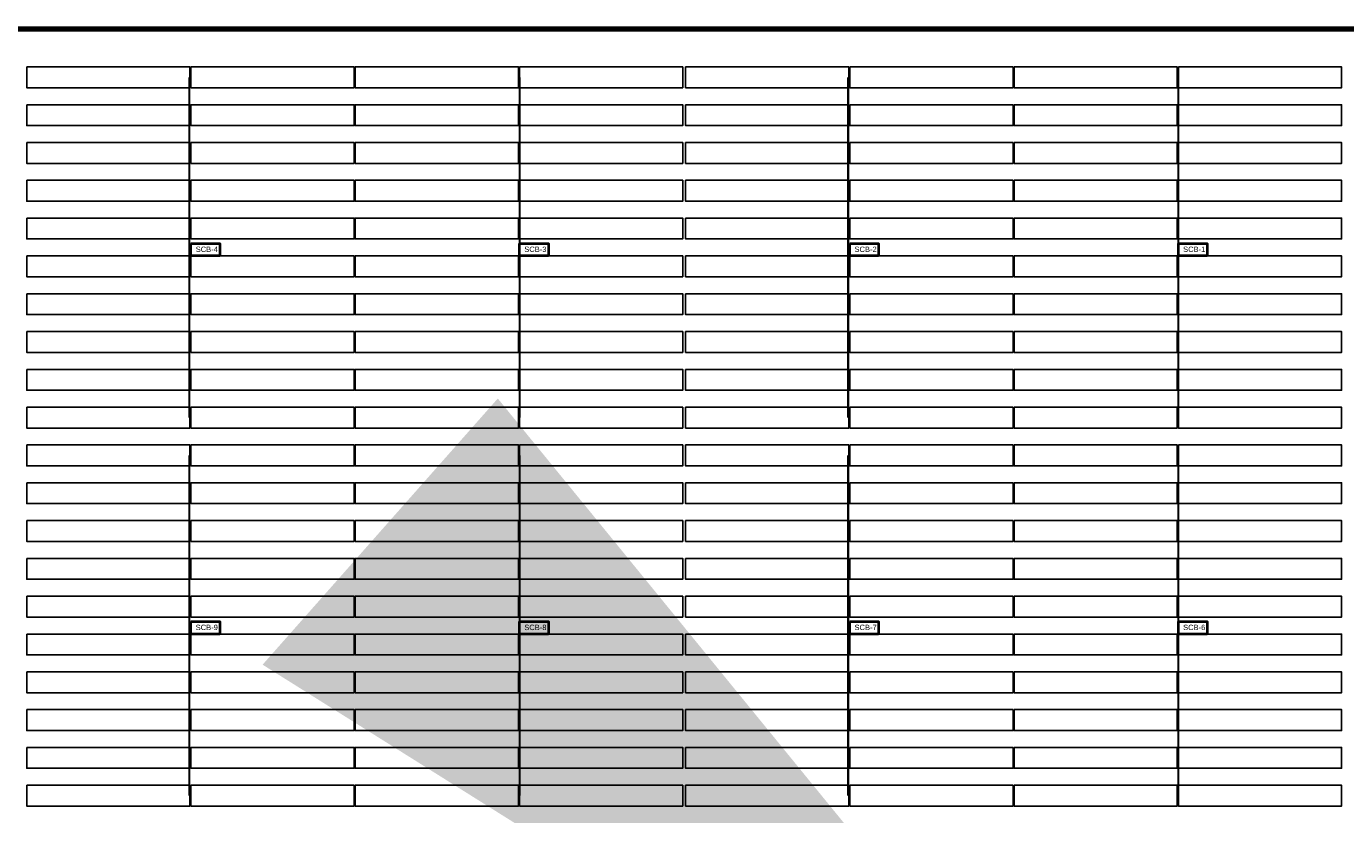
# Model space of a CAD drawing. Header units: inches. Extents: x 727810 to 1461440, y 2714588 to 5435005.
# Tile 115 of 233: x 728702 to 728947, y 2716175 to 2716320. Entities that reach past the tile are written whole.
import ezdxf

# ---------------------------------------------------------------- set-up
doc = ezdxf.new("R2010")
doc.units = ezdxf.units.IN
doc.header["$MEASUREMENT"] = 0
for name, color, linetype in [('Inverter Room', 7, 'Continuous'), ('Mundra 335', 7, 'Continuous'), ('POLYLINE', 3, 'Continuous'), ('SCB', 7, 'Continuous'), ('tranch', 7, 'Continuous')]:
    doc.layers.add(name, color=color, linetype=linetype)
doc.styles.add('ROMANS', font='ROMANS.shx', dxfattribs={"height": 10})
doc.styles.get("Standard").update_dxf_attribs({"font": 'arial.ttf'})
doc.dimstyles.new('ROMANS$7', dxfattribs={"dimscale": 100, "dimtxt": 2.5, "dimasz": 2, "dimexe": 20, "dimexo": 20, "dimgap": 0.5, "dimtad": 1, "dimdec": 0, "dimrnd": 5, "dimzin": 0, "dimdsep": 46, "dimtxsty": 'ROMANS', "dimcen": 0.09, "dimdle": 20, "dimclrd": 256, "dimclre": 256, "dimclrt": 3, "dimadec": 0, "dimazin": 0, "dimtfac": 20, "dimtdec": 0, "dimtix": 1, "dimtmove": 2, "dimatfit": 3, "dimfxl": 1, "dimtolj": 1, "dimtzin": 0, "dimarcsym": 0})

# ---------------------------------------------------------------- blocks, each defined once
blk = doc.blocks.new('245')
at = {"layer": 'SCB', "lineweight": 40}
for points in [[(727940.22, 2716280.28), (727945.56, 2716280.28), (727945.56, 2716277.98)], [(727945.56, 2716277.98), (727940.22, 2716277.98), (727940.22, 2716280.28)]]:
    blk.add_lwpolyline(points, dxfattribs=at)

msp = doc.modelspace()

# ---------------------------------------------------------------- linework, layer by layer
at = {"layer": 'Mundra 335', "color": 2}
for points in [[(728702.49483, 2716312.97565), (728732.71483, 2716312.97565), (728732.71483, 2716309.11565), (728702.49483, 2716309.11565), (728702.49483, 2716312.97565)], [(728732.91483, 2716312.97565), (728763.13483, 2716312.97565), (728763.13483, 2716309.11565), (728732.91483, 2716309.11565), (728732.91483, 2716312.97565)], [(728763.33483, 2716312.97565), (728793.55483, 2716312.97565), (728793.55483, 2716309.11565), (728763.33483, 2716309.11565), (728763.33483, 2716312.97565)], [(728793.75483, 2716312.97565), (728823.97483, 2716312.97565), (728823.97483, 2716309.11565), (728793.75483, 2716309.11565), (728793.75483, 2716312.97565)], [(728824.47483, 2716312.97565), (728854.69483, 2716312.97565), (728854.69483, 2716309.11565), (728824.47483, 2716309.11565), (728824.47483, 2716312.97565)], [(728854.89483, 2716312.97565), (728885.11483, 2716312.97565), (728885.11483, 2716309.11565), (728854.89483, 2716309.11565), (728854.89483, 2716312.97565)], [(728885.31483, 2716312.97565), (728915.53483, 2716312.97565), (728915.53483, 2716309.11565), (728885.31483, 2716309.11565), (728885.31483, 2716312.97565)], [(728915.73483, 2716312.97565), (728945.95483, 2716312.97565), (728945.95483, 2716309.11565), (728915.73483, 2716309.11565), (728915.73483, 2716312.97565)], [(728702.49483, 2716305.97565), (728732.71483, 2716305.97565), (728732.71483, 2716302.11565), (728702.49483, 2716302.11565), (728702.49483, 2716305.97565)], [(728732.91483, 2716305.97565), (728763.13483, 2716305.97565), (728763.13483, 2716302.11565), (728732.91483, 2716302.11565), (728732.91483, 2716305.97565)], [(728763.33483, 2716305.97565), (728793.55483, 2716305.97565), (728793.55483, 2716302.11565), (728763.33483, 2716302.11565), (728763.33483, 2716305.97565)], [(728793.75483, 2716305.97565), (728823.97483, 2716305.97565), (728823.97483, 2716302.11565), (728793.75483, 2716302.11565), (728793.75483, 2716305.97565)], [(728824.47483, 2716305.97565), (728854.69483, 2716305.97565), (728854.69483, 2716302.11565), (728824.47483, 2716302.11565), (728824.47483, 2716305.97565)], [(728854.89483, 2716305.97565), (728885.11483, 2716305.97565), (728885.11483, 2716302.11565), (728854.89483, 2716302.11565), (728854.89483, 2716305.97565)], [(728885.31483, 2716305.97565), (728915.53483, 2716305.97565), (728915.53483, 2716302.11565), (728885.31483, 2716302.11565), (728885.31483, 2716305.97565)], [(728915.73483, 2716305.97565), (728945.95483, 2716305.97565), (728945.95483, 2716302.11565), (728915.73483, 2716302.11565), (728915.73483, 2716305.97565)], [(728702.49483, 2716298.97565), (728732.71483, 2716298.97565), (728732.71483, 2716295.11565), (728702.49483, 2716295.11565), (728702.49483, 2716298.97565)], [(728732.91483, 2716298.97565), (728763.13483, 2716298.97565), (728763.13483, 2716295.11565), (728732.91483, 2716295.11565), (728732.91483, 2716298.97565)], [(728763.33483, 2716298.97565), (728793.55483, 2716298.97565), (728793.55483, 2716295.11565), (728763.33483, 2716295.11565), (728763.33483, 2716298.97565)], [(728793.75483, 2716298.97565), (728823.97483, 2716298.97565), (728823.97483, 2716295.11565), (728793.75483, 2716295.11565), (728793.75483, 2716298.97565)], [(728824.47483, 2716298.97565), (728854.69483, 2716298.97565), (728854.69483, 2716295.11565), (728824.47483, 2716295.11565), (728824.47483, 2716298.97565)], [(728854.89483, 2716298.97565), (728885.11483, 2716298.97565), (728885.11483, 2716295.11565), (728854.89483, 2716295.11565), (728854.89483, 2716298.97565)], [(728885.31483, 2716298.97565), (728915.53483, 2716298.97565), (728915.53483, 2716295.11565), (728885.31483, 2716295.11565), (728885.31483, 2716298.97565)], [(728915.73483, 2716298.97565), (728945.95483, 2716298.97565), (728945.95483, 2716295.11565), (728915.73483, 2716295.11565), (728915.73483, 2716298.97565)], [(728702.49483, 2716291.97565), (728732.71483, 2716291.97565), (728732.71483, 2716288.11565), (728702.49483, 2716288.11565), (728702.49483, 2716291.97565)], [(728732.91483, 2716291.97565), (728763.13483, 2716291.97565), (728763.13483, 2716288.11565), (728732.91483, 2716288.11565), (728732.91483, 2716291.97565)], [(728763.33483, 2716291.97565), (728793.55483, 2716291.97565), (728793.55483, 2716288.11565), (728763.33483, 2716288.11565), (728763.33483, 2716291.97565)], [(728793.75483, 2716291.97565), (728823.97483, 2716291.97565), (728823.97483, 2716288.11565), (728793.75483, 2716288.11565), (728793.75483, 2716291.97565)], [(728824.47483, 2716291.97565), (728854.69483, 2716291.97565), (728854.69483, 2716288.11565), (728824.47483, 2716288.11565), (728824.47483, 2716291.97565)], [(728854.89483, 2716291.97565), (728885.11483, 2716291.97565), (728885.11483, 2716288.11565), (728854.89483, 2716288.11565), (728854.89483, 2716291.97565)], [(728885.31483, 2716291.97565), (728915.53483, 2716291.97565), (728915.53483, 2716288.11565), (728885.31483, 2716288.11565), (728885.31483, 2716291.97565)], [(728915.73483, 2716291.97565), (728945.95483, 2716291.97565), (728945.95483, 2716288.11565), (728915.73483, 2716288.11565), (728915.73483, 2716291.97565)], [(728702.49483, 2716284.97565), (728732.71483, 2716284.97565), (728732.71483, 2716281.11565), (728702.49483, 2716281.11565), (728702.49483, 2716284.97565)], [(728732.91483, 2716284.97565), (728763.13483, 2716284.97565), (728763.13483, 2716281.11565), (728732.91483, 2716281.11565), (728732.91483, 2716284.97565)], [(728763.33483, 2716284.97565), (728793.55483, 2716284.97565), (728793.55483, 2716281.11565), (728763.33483, 2716281.11565), (728763.33483, 2716284.97565)], [(728793.75483, 2716284.97565), (728823.97483, 2716284.97565), (728823.97483, 2716281.11565), (728793.75483, 2716281.11565), (728793.75483, 2716284.97565)], [(728824.47483, 2716284.97565), (728854.69483, 2716284.97565), (728854.69483, 2716281.11565), (728824.47483, 2716281.11565), (728824.47483, 2716284.97565)], [(728854.89483, 2716284.97565), (728885.11483, 2716284.97565), (728885.11483, 2716281.11565), (728854.89483, 2716281.11565), (728854.89483, 2716284.97565)], [(728885.31483, 2716284.97565), (728915.53483, 2716284.97565), (728915.53483, 2716281.11565), (728885.31483, 2716281.11565), (728885.31483, 2716284.97565)], [(728915.73483, 2716284.97565), (728945.95483, 2716284.97565), (728945.95483, 2716281.11565), (728915.73483, 2716281.11565), (728915.73483, 2716284.97565)], [(728732.91483, 2716277.97565), (728763.13483, 2716277.97565), (728763.13483, 2716274.11565), (728732.91483, 2716274.11565), (728732.91483, 2716280.27726)], [(728793.75483, 2716277.97565), (728823.97483, 2716277.97565), (728823.97483, 2716274.11565), (728793.75483, 2716274.11565), (728793.75483, 2716280.27726)], [(728854.89483, 2716277.97565), (728885.11483, 2716277.97565), (728885.11483, 2716274.11565), (728854.89483, 2716274.11565), (728854.89483, 2716280.27726)], [(728915.73483, 2716277.97565), (728945.95483, 2716277.97565), (728945.95483, 2716274.11565), (728915.73483, 2716274.11565), (728915.73483, 2716280.27726)], [(728702.49483, 2716277.97565), (728732.71483, 2716277.97565), (728732.71483, 2716274.11565), (728702.49483, 2716274.11565), (728702.49483, 2716277.97565)], [(728763.33483, 2716277.97565), (728793.55483, 2716277.97565), (728793.55483, 2716274.11565), (728763.33483, 2716274.11565), (728763.33483, 2716277.97565)], [(728824.47483, 2716277.97565), (728854.69483, 2716277.97565), (728854.69483, 2716274.11565), (728824.47483, 2716274.11565), (728824.47483, 2716277.97565)], [(728885.31483, 2716277.97565), (728915.53483, 2716277.97565), (728915.53483, 2716274.11565), (728885.31483, 2716274.11565), (728885.31483, 2716277.97565)], [(728702.49483, 2716270.97565), (728732.71483, 2716270.97565), (728732.71483, 2716267.11565), (728702.49483, 2716267.11565), (728702.49483, 2716270.97565)], [(728732.91483, 2716270.97565), (728763.13483, 2716270.97565), (728763.13483, 2716267.11565), (728732.91483, 2716267.11565), (728732.91483, 2716270.97565)], [(728763.33483, 2716270.97565), (728793.55483, 2716270.97565), (728793.55483, 2716267.11565), (728763.33483, 2716267.11565), (728763.33483, 2716270.97565)], [(728793.75483, 2716270.97565), (728823.97483, 2716270.97565), (728823.97483, 2716267.11565), (728793.75483, 2716267.11565), (728793.75483, 2716270.97565)], [(728824.47483, 2716270.97565), (728854.69483, 2716270.97565), (728854.69483, 2716267.11565), (728824.47483, 2716267.11565), (728824.47483, 2716270.97565)], [(728854.89483, 2716270.97565), (728885.11483, 2716270.97565), (728885.11483, 2716267.11565), (728854.89483, 2716267.11565), (728854.89483, 2716270.97565)], [(728885.31483, 2716270.97565), (728915.53483, 2716270.97565), (728915.53483, 2716267.11565), (728885.31483, 2716267.11565), (728885.31483, 2716270.97565)], [(728915.73483, 2716270.97565), (728945.95483, 2716270.97565), (728945.95483, 2716267.11565), (728915.73483, 2716267.11565), (728915.73483, 2716270.97565)], [(728702.49483, 2716263.97565), (728732.71483, 2716263.97565), (728732.71483, 2716260.11565), (728702.49483, 2716260.11565), (728702.49483, 2716263.97565)], [(728732.91483, 2716263.97565), (728763.13483, 2716263.97565), (728763.13483, 2716260.11565), (728732.91483, 2716260.11565), (728732.91483, 2716263.97565)], [(728763.33483, 2716263.97565), (728793.55483, 2716263.97565), (728793.55483, 2716260.11565), (728763.33483, 2716260.11565), (728763.33483, 2716263.97565)], [(728793.75483, 2716263.97565), (728823.97483, 2716263.97565), (728823.97483, 2716260.11565), (728793.75483, 2716260.11565), (728793.75483, 2716263.97565)], [(728824.47483, 2716263.97565), (728854.69483, 2716263.97565), (728854.69483, 2716260.11565), (728824.47483, 2716260.11565), (728824.47483, 2716263.97565)], [(728854.89483, 2716263.97565), (728885.11483, 2716263.97565), (728885.11483, 2716260.11565), (728854.89483, 2716260.11565), (728854.89483, 2716263.97565)], [(728885.31483, 2716263.97565), (728915.53483, 2716263.97565), (728915.53483, 2716260.11565), (728885.31483, 2716260.11565), (728885.31483, 2716263.97565)], [(728915.73483, 2716263.97565), (728945.95483, 2716263.97565), (728945.95483, 2716260.11565), (728915.73483, 2716260.11565), (728915.73483, 2716263.97565)], [(728702.49483, 2716256.97565), (728732.71483, 2716256.97565), (728732.71483, 2716253.11565), (728702.49483, 2716253.11565), (728702.49483, 2716256.97565)], [(728732.91483, 2716256.97565), (728763.13483, 2716256.97565), (728763.13483, 2716253.11565), (728732.91483, 2716253.11565), (728732.91483, 2716256.97565)], [(728763.33483, 2716256.97565), (728793.55483, 2716256.97565), (728793.55483, 2716253.11565), (728763.33483, 2716253.11565), (728763.33483, 2716256.97565)], [(728793.75483, 2716256.97565), (728823.97483, 2716256.97565), (728823.97483, 2716253.11565), (728793.75483, 2716253.11565), (728793.75483, 2716256.97565)], [(728824.47483, 2716256.97565), (728854.69483, 2716256.97565), (728854.69483, 2716253.11565), (728824.47483, 2716253.11565), (728824.47483, 2716256.97565)], [(728854.89483, 2716256.97565), (728885.11483, 2716256.97565), (728885.11483, 2716253.11565), (728854.89483, 2716253.11565), (728854.89483, 2716256.97565)], [(728885.31483, 2716256.97565), (728915.53483, 2716256.97565), (728915.53483, 2716253.11565), (728885.31483, 2716253.11565), (728885.31483, 2716256.97565)], [(728915.73483, 2716256.97565), (728945.95483, 2716256.97565), (728945.95483, 2716253.11565), (728915.73483, 2716253.11565), (728915.73483, 2716256.97565)], [(728702.49483, 2716249.97565), (728732.71483, 2716249.97565), (728732.71483, 2716246.11565), (728702.49483, 2716246.11565), (728702.49483, 2716249.97565)], [(728732.91483, 2716249.97565), (728763.13483, 2716249.97565), (728763.13483, 2716246.11565), (728732.91483, 2716246.11565), (728732.91483, 2716249.97565)], [(728763.33483, 2716249.97565), (728793.55483, 2716249.97565), (728793.55483, 2716246.11565), (728763.33483, 2716246.11565), (728763.33483, 2716249.97565)], [(728793.75483, 2716249.97565), (728823.97483, 2716249.97565), (728823.97483, 2716246.11565), (728793.75483, 2716246.11565), (728793.75483, 2716249.97565)], [(728824.47483, 2716249.97565), (728854.69483, 2716249.97565), (728854.69483, 2716246.11565), (728824.47483, 2716246.11565), (728824.47483, 2716249.97565)], [(728854.89483, 2716249.97565), (728885.11483, 2716249.97565), (728885.11483, 2716246.11565), (728854.89483, 2716246.11565), (728854.89483, 2716249.97565)], [(728885.31483, 2716249.97565), (728915.53483, 2716249.97565), (728915.53483, 2716246.11565), (728885.31483, 2716246.11565), (728885.31483, 2716249.97565)], [(728915.73483, 2716249.97565), (728945.95483, 2716249.97565), (728945.95483, 2716246.11565), (728915.73483, 2716246.11565), (728915.73483, 2716249.97565)], [(728702.49483, 2716242.97565), (728732.71483, 2716242.97565), (728732.71483, 2716239.11565), (728702.49483, 2716239.11565), (728702.49483, 2716242.97565)], [(728732.91483, 2716242.97565), (728763.13483, 2716242.97565), (728763.13483, 2716239.11565), (728732.91483, 2716239.11565), (728732.91483, 2716242.97565)], [(728763.33483, 2716242.97565), (728793.55483, 2716242.97565), (728793.55483, 2716239.11565), (728763.33483, 2716239.11565), (728763.33483, 2716242.97565)], [(728793.75483, 2716242.97565), (728823.97483, 2716242.97565), (728823.97483, 2716239.11565), (728793.75483, 2716239.11565), (728793.75483, 2716242.97565)], [(728824.47483, 2716242.97565), (728854.69483, 2716242.97565), (728854.69483, 2716239.11565), (728824.47483, 2716239.11565), (728824.47483, 2716242.97565)], [(728854.89483, 2716242.97565), (728885.11483, 2716242.97565), (728885.11483, 2716239.11565), (728854.89483, 2716239.11565), (728854.89483, 2716242.97565)], [(728885.31483, 2716242.97565), (728915.53483, 2716242.97565), (728915.53483, 2716239.11565), (728885.31483, 2716239.11565), (728885.31483, 2716242.97565)], [(728915.73483, 2716242.97565), (728945.95483, 2716242.97565), (728945.95483, 2716239.11565), (728915.73483, 2716239.11565), (728915.73483, 2716242.97565)], [(728702.49483, 2716235.97565), (728732.71483, 2716235.97565), (728732.71483, 2716232.11565), (728702.49483, 2716232.11565), (728702.49483, 2716235.97565)], [(728732.91483, 2716235.97565), (728763.13483, 2716235.97565), (728763.13483, 2716232.11565), (728732.91483, 2716232.11565), (728732.91483, 2716235.97565)], [(728763.33483, 2716235.97565), (728793.55483, 2716235.97565), (728793.55483, 2716232.11565), (728763.33483, 2716232.11565), (728763.33483, 2716235.97565)], [(728793.75483, 2716235.97565), (728823.97483, 2716235.97565), (728823.97483, 2716232.11565), (728793.75483, 2716232.11565), (728793.75483, 2716235.97565)], [(728824.47483, 2716235.97565), (728854.69483, 2716235.97565), (728854.69483, 2716232.11565), (728824.47483, 2716232.11565), (728824.47483, 2716235.97565)], [(728854.89483, 2716235.97565), (728885.11483, 2716235.97565), (728885.11483, 2716232.11565), (728854.89483, 2716232.11565), (728854.89483, 2716235.97565)], [(728885.31483, 2716235.97565), (728915.53483, 2716235.97565), (728915.53483, 2716232.11565), (728885.31483, 2716232.11565), (728885.31483, 2716235.97565)], [(728915.73483, 2716235.97565), (728945.95483, 2716235.97565), (728945.95483, 2716232.11565), (728915.73483, 2716232.11565), (728915.73483, 2716235.97565)], [(728702.49483, 2716228.97565), (728732.71483, 2716228.97565), (728732.71483, 2716225.11565), (728702.49483, 2716225.11565), (728702.49483, 2716228.97565)], [(728732.91483, 2716228.97565), (728763.13483, 2716228.97565), (728763.13483, 2716225.11565), (728732.91483, 2716225.11565), (728732.91483, 2716228.97565)], [(728763.33483, 2716228.97565), (728793.55483, 2716228.97565), (728793.55483, 2716225.11565), (728763.33483, 2716225.11565), (728763.33483, 2716228.97565)], [(728793.75483, 2716228.97565), (728823.97483, 2716228.97565), (728823.97483, 2716225.11565), (728793.75483, 2716225.11565), (728793.75483, 2716228.97565)], [(728824.47483, 2716228.97565), (728854.69483, 2716228.97565), (728854.69483, 2716225.11565), (728824.47483, 2716225.11565), (728824.47483, 2716228.97565)], [(728854.89483, 2716228.97565), (728885.11483, 2716228.97565), (728885.11483, 2716225.11565), (728854.89483, 2716225.11565), (728854.89483, 2716228.97565)], [(728885.31483, 2716228.97565), (728915.53483, 2716228.97565), (728915.53483, 2716225.11565), (728885.31483, 2716225.11565), (728885.31483, 2716228.97565)], [(728915.73483, 2716228.97565), (728945.95483, 2716228.97565), (728945.95483, 2716225.11565), (728915.73483, 2716225.11565), (728915.73483, 2716228.97565)], [(728702.49483, 2716221.97565), (728732.71483, 2716221.97565), (728732.71483, 2716218.11565), (728702.49483, 2716218.11565), (728702.49483, 2716221.97565)], [(728732.91483, 2716221.97565), (728763.13483, 2716221.97565), (728763.13483, 2716218.11565), (728732.91483, 2716218.11565), (728732.91483, 2716221.97565)], [(728763.33483, 2716221.97565), (728793.55483, 2716221.97565), (728793.55483, 2716218.11565), (728763.33483, 2716218.11565), (728763.33483, 2716221.97565)], [(728793.75483, 2716221.97565), (728823.97483, 2716221.97565), (728823.97483, 2716218.11565), (728793.75483, 2716218.11565), (728793.75483, 2716221.97565)], [(728824.47483, 2716221.97565), (728854.69483, 2716221.97565), (728854.69483, 2716218.11565), (728824.47483, 2716218.11565), (728824.47483, 2716221.97565)], [(728854.89483, 2716221.97565), (728885.11483, 2716221.97565), (728885.11483, 2716218.11565), (728854.89483, 2716218.11565), (728854.89483, 2716221.97565)], [(728885.31483, 2716221.97565), (728915.53483, 2716221.97565), (728915.53483, 2716218.11565), (728885.31483, 2716218.11565), (728885.31483, 2716221.97565)], [(728915.73483, 2716221.97565), (728945.95483, 2716221.97565), (728945.95483, 2716218.11565), (728915.73483, 2716218.11565), (728915.73483, 2716221.97565)], [(728702.49483, 2716214.97565), (728732.71483, 2716214.97565), (728732.71483, 2716211.11565), (728702.49483, 2716211.11565), (728702.49483, 2716214.97565)], [(728732.91483, 2716214.97565), (728763.13483, 2716214.97565), (728763.13483, 2716211.11565), (728732.91483, 2716211.11565), (728732.91483, 2716214.97565)], [(728763.33483, 2716214.97565), (728793.55483, 2716214.97565), (728793.55483, 2716211.11565), (728763.33483, 2716211.11565), (728763.33483, 2716214.97565)], [(728793.75483, 2716214.97565), (728823.97483, 2716214.97565), (728823.97483, 2716211.11565), (728793.75483, 2716211.11565), (728793.75483, 2716214.97565)], [(728824.47483, 2716214.97565), (728854.69483, 2716214.97565), (728854.69483, 2716211.11565), (728824.47483, 2716211.11565), (728824.47483, 2716214.97565)], [(728854.89483, 2716214.97565), (728885.11483, 2716214.97565), (728885.11483, 2716211.11565), (728854.89483, 2716211.11565), (728854.89483, 2716214.97565)], [(728885.31483, 2716214.97565), (728915.53483, 2716214.97565), (728915.53483, 2716211.11565), (728885.31483, 2716211.11565), (728885.31483, 2716214.97565)], [(728915.73483, 2716214.97565), (728945.95483, 2716214.97565), (728945.95483, 2716211.11565), (728915.73483, 2716211.11565), (728915.73483, 2716214.97565)], [(728732.91483, 2716207.97565), (728763.13483, 2716207.97565), (728763.13483, 2716204.11565), (728732.91483, 2716204.11565), (728732.91483, 2716210.27726)], [(728793.75483, 2716207.97565), (728823.97483, 2716207.97565), (728823.97483, 2716204.11565), (728793.75483, 2716204.11565), (728793.75483, 2716210.27726)], [(728854.89483, 2716207.97565), (728885.11483, 2716207.97565), (728885.11483, 2716204.11565), (728854.89483, 2716204.11565), (728854.89483, 2716210.27726)], [(728915.73483, 2716207.97565), (728945.95483, 2716207.97565), (728945.95483, 2716204.11565), (728915.73483, 2716204.11565), (728915.73483, 2716210.27726)], [(728702.49483, 2716207.97565), (728732.71483, 2716207.97565), (728732.71483, 2716204.11565), (728702.49483, 2716204.11565), (728702.49483, 2716207.97565)], [(728763.33483, 2716207.97565), (728793.55483, 2716207.97565), (728793.55483, 2716204.11565), (728763.33483, 2716204.11565), (728763.33483, 2716207.97565)], [(728824.47483, 2716207.97565), (728854.69483, 2716207.97565), (728854.69483, 2716204.11565), (728824.47483, 2716204.11565), (728824.47483, 2716207.97565)], [(728885.31483, 2716207.97565), (728915.53483, 2716207.97565), (728915.53483, 2716204.11565), (728885.31483, 2716204.11565), (728885.31483, 2716207.97565)], [(728702.49483, 2716200.97565), (728732.71483, 2716200.97565), (728732.71483, 2716197.11565), (728702.49483, 2716197.11565), (728702.49483, 2716200.97565)], [(728732.91483, 2716200.97565), (728763.13483, 2716200.97565), (728763.13483, 2716197.11565), (728732.91483, 2716197.11565), (728732.91483, 2716200.97565)], [(728763.33483, 2716200.97565), (728793.55483, 2716200.97565), (728793.55483, 2716197.11565), (728763.33483, 2716197.11565), (728763.33483, 2716200.97565)], [(728793.75483, 2716200.97565), (728823.97483, 2716200.97565), (728823.97483, 2716197.11565), (728793.75483, 2716197.11565), (728793.75483, 2716200.97565)], [(728824.47483, 2716200.97565), (728854.69483, 2716200.97565), (728854.69483, 2716197.11565), (728824.47483, 2716197.11565), (728824.47483, 2716200.97565)], [(728854.89483, 2716200.97565), (728885.11483, 2716200.97565), (728885.11483, 2716197.11565), (728854.89483, 2716197.11565), (728854.89483, 2716200.97565)], [(728885.31483, 2716200.97565), (728915.53483, 2716200.97565), (728915.53483, 2716197.11565), (728885.31483, 2716197.11565), (728885.31483, 2716200.97565)], [(728915.73483, 2716200.97565), (728945.95483, 2716200.97565), (728945.95483, 2716197.11565), (728915.73483, 2716197.11565), (728915.73483, 2716200.97565)], [(728702.49483, 2716193.97565), (728732.71483, 2716193.97565), (728732.71483, 2716190.11565), (728702.49483, 2716190.11565), (728702.49483, 2716193.97565)], [(728732.91483, 2716193.97565), (728763.13483, 2716193.97565), (728763.13483, 2716190.11565), (728732.91483, 2716190.11565), (728732.91483, 2716193.97565)], [(728763.33483, 2716193.97565), (728793.55483, 2716193.97565), (728793.55483, 2716190.11565), (728763.33483, 2716190.11565), (728763.33483, 2716193.97565)], [(728793.75483, 2716193.97565), (728823.97483, 2716193.97565), (728823.97483, 2716190.11565), (728793.75483, 2716190.11565), (728793.75483, 2716193.97565)], [(728824.47483, 2716193.97565), (728854.69483, 2716193.97565), (728854.69483, 2716190.11565), (728824.47483, 2716190.11565), (728824.47483, 2716193.97565)], [(728854.89483, 2716193.97565), (728885.11483, 2716193.97565), (728885.11483, 2716190.11565), (728854.89483, 2716190.11565), (728854.89483, 2716193.97565)], [(728885.31483, 2716193.97565), (728915.53483, 2716193.97565), (728915.53483, 2716190.11565), (728885.31483, 2716190.11565), (728885.31483, 2716193.97565)], [(728915.73483, 2716193.97565), (728945.95483, 2716193.97565), (728945.95483, 2716190.11565), (728915.73483, 2716190.11565), (728915.73483, 2716193.97565)], [(728702.49483, 2716186.97565), (728732.71483, 2716186.97565), (728732.71483, 2716183.11565), (728702.49483, 2716183.11565), (728702.49483, 2716186.97565)], [(728732.91483, 2716186.97565), (728763.13483, 2716186.97565), (728763.13483, 2716183.11565), (728732.91483, 2716183.11565), (728732.91483, 2716186.97565)], [(728763.33483, 2716186.97565), (728793.55483, 2716186.97565), (728793.55483, 2716183.11565), (728763.33483, 2716183.11565), (728763.33483, 2716186.97565)], [(728793.75483, 2716186.97565), (728823.97483, 2716186.97565), (728823.97483, 2716183.11565), (728793.75483, 2716183.11565), (728793.75483, 2716186.97565)], [(728824.47483, 2716186.97565), (728854.69483, 2716186.97565), (728854.69483, 2716183.11565), (728824.47483, 2716183.11565), (728824.47483, 2716186.97565)], [(728854.89483, 2716186.97565), (728885.11483, 2716186.97565), (728885.11483, 2716183.11565), (728854.89483, 2716183.11565), (728854.89483, 2716186.97565)], [(728885.31483, 2716186.97565), (728915.53483, 2716186.97565), (728915.53483, 2716183.11565), (728885.31483, 2716183.11565), (728885.31483, 2716186.97565)], [(728915.73483, 2716186.97565), (728945.95483, 2716186.97565), (728945.95483, 2716183.11565), (728915.73483, 2716183.11565), (728915.73483, 2716186.97565)], [(728702.49483, 2716179.97565), (728732.71483, 2716179.97565), (728732.71483, 2716176.11565), (728702.49483, 2716176.11565), (728702.49483, 2716179.97565)], [(728732.91483, 2716179.97565), (728763.13483, 2716179.97565), (728763.13483, 2716176.11565), (728732.91483, 2716176.11565), (728732.91483, 2716179.97565)], [(728763.33483, 2716179.97565), (728793.55483, 2716179.97565), (728793.55483, 2716176.11565), (728763.33483, 2716176.11565), (728763.33483, 2716179.97565)], [(728793.75483, 2716179.97565), (728823.97483, 2716179.97565), (728823.97483, 2716176.11565), (728793.75483, 2716176.11565), (728793.75483, 2716179.97565)], [(728824.47483, 2716179.97565), (728854.69483, 2716179.97565), (728854.69483, 2716176.11565), (728824.47483, 2716176.11565), (728824.47483, 2716179.97565)], [(728854.89483, 2716179.97565), (728885.11483, 2716179.97565), (728885.11483, 2716176.11565), (728854.89483, 2716176.11565), (728854.89483, 2716179.97565)], [(728885.31483, 2716179.97565), (728915.53483, 2716179.97565), (728915.53483, 2716176.11565), (728885.31483, 2716176.11565), (728885.31483, 2716179.97565)], [(728915.73483, 2716179.97565), (728945.95483, 2716179.97565), (728945.95483, 2716176.11565), (728915.73483, 2716176.11565), (728915.73483, 2716179.97565)]]:
    msp.add_lwpolyline(points, dxfattribs=at)
at = {"layer": 'POLYLINE', "color": 0, "lineweight": 40, "const_width": 1}
msp.add_lwpolyline([(728641.15483, 2715857.45103), (728956.80067, 2715858.65818), (728956.48916, 2716319.97655), (728641.07786, 2716319.97565), (728641.1654, 2715856.96839)], dxfattribs=at)
at = {"layer": 'tranch', "const_width": 0.4}
for points in [[(728732.61483, 2716279.12645), (728732.61483, 2716311.04565)], [(728793.75483, 2716279.12645), (728793.75483, 2716311.04565)], [(728854.59483, 2716279.12645), (728854.59483, 2716311.04565)], [(728915.73483, 2716279.12645), (728915.73483, 2716311.04565)], [(728732.61483, 2716279.12645), (728732.61483, 2716248.04565)], [(728793.75483, 2716279.12645), (728793.75483, 2716248.04565)], [(728854.59483, 2716279.12645), (728854.59483, 2716248.04565)], [(728915.73483, 2716279.12645), (728915.73483, 2716248.04565)], [(728732.61483, 2716209.12645), (728732.61483, 2716241.04565)], [(728793.75483, 2716209.12645), (728793.75483, 2716241.04565)], [(728854.59483, 2716209.12645), (728854.59483, 2716241.04565)], [(728915.73483, 2716209.12645), (728915.73483, 2716241.04565)], [(728732.61483, 2716209.12645), (728732.61483, 2716178.04565)], [(728793.75483, 2716209.12645), (728793.75483, 2716178.04565)], [(728854.59483, 2716209.12645), (728854.59483, 2716178.04565)], [(728915.73483, 2716209.12645), (728915.73483, 2716178.04565)]]:
    msp.add_lwpolyline(points, dxfattribs=at)

# ---------------------------------------------------------------- block references
at = {"layer": 'SCB', "color": 1, "lineweight": 40}
for p in [(792.69566, 0), (792.69566, 0), (853.53566, 0), (853.53566, 0), (914.67566, 0), (914.67566, 0), (975.51566, 0), (975.51566, 0), (792.69566, -70), (792.69566, -70), (853.53566, -70), (853.53566, -70), (914.67566, -70), (914.67566, -70), (975.51566, -70), (975.51566, -70)]:
    msp.add_blockref('245', p, dxfattribs=at)

# ---------------------------------------------------------------- texts
at = {"layer": 'SCB', "color": 7, "lineweight": 40, "char_height": 1, "attachment_point": 3}
for s, insert in [('SCB-4', (728737.89645, 2716279.70676)), ('SCB-4', (728737.89645, 2716279.70676)), ('SCB-3', (728798.73645, 2716279.70676)), ('SCB-3', (728798.73645, 2716279.70676)), ('SCB-2', (728859.87645, 2716279.70676)), ('SCB-2', (728859.87645, 2716279.70676)), ('SCB-1', (728920.71645, 2716279.70676)), ('SCB-1', (728920.71645, 2716279.70676)), ('SCB-9', (728737.89645, 2716209.70676)), ('SCB-9', (728737.89645, 2716209.70676)), ('SCB-8', (728798.73645, 2716209.70676)), ('SCB-8', (728798.73645, 2716209.70676)), ('SCB-7', (728859.87645, 2716209.70676)), ('SCB-7', (728859.87645, 2716209.70676)), ('SCB-6', (728920.71645, 2716209.70676)), ('SCB-6', (728920.71645, 2716209.70676))]:
    msp.add_mtext_dynamic_manual_height_columns(s, width=10.9628712, gutter_width=20.36957, heights=[0], dxfattribs=dict(at, insert=insert))

# ---------------------------------------------------------------- leaders
at = {"layer": 'Inverter Room', "ltscale": 0.5}
for points in [[(728917.81825, 2716094.50821, 0.592), (728917.13795, 2716095.10937, 0.592), (728916.75177, 2716095.1038, 0.592)], [(728920.51815, 2716094.50821, 0.444), (728920.99747, 2716094.8509, 0.444), (728921.20138, 2716094.8509, 0.444)]]:
    msp.add_leader(points, dimstyle='ROMANS$7', override={"dimtxt": 150, "dimgap": 0.5, "dimtad": 0, "dimtfill": 1, "dimarcsym": 1}, dxfattribs=at)

doc.saveas('drawing.dxf')
